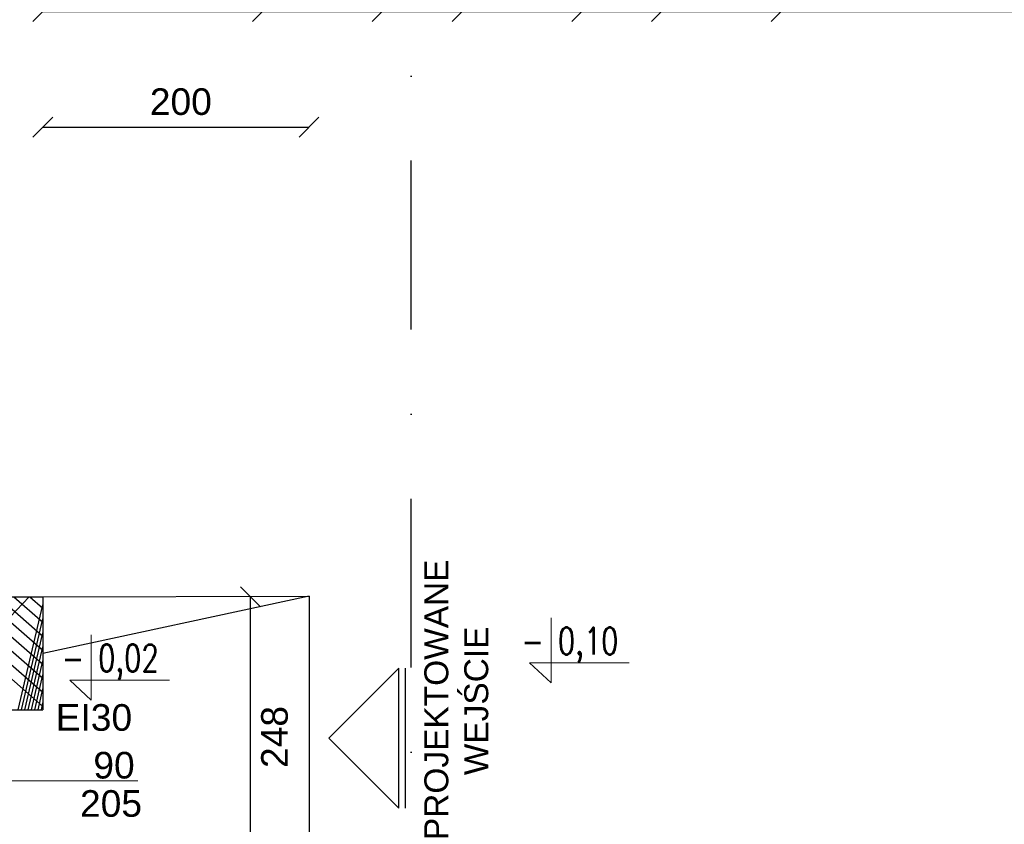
# Model space of a CAD drawing. Header units: millimetres. Extents: x 6528 to 149658, y 3342 to 12852.
# Tile 68 of 122: x 69343 to 70083, y 8683 to 9287. Entities that reach past the tile are written whole.
import ezdxf

# ---------------------------------------------------------------- set-up
doc = ezdxf.new("R2010")
doc.units = ezdxf.units.MM
doc.linetypes.add('DASHDOTX2', pattern=[50.8, 25.4, -12.7, 0, -12.7])
doc.layers.add('&_opisy_100', color=51, linetype='Continuous', lineweight=20)
doc.layers.add('inne', color=7, linetype='Continuous')
doc.layers.add('R-TAB', color=1, linetype='Continuous')
doc.styles.add('Romans', font='romans.shx', dxfattribs={"width": 0.75})
doc.styles.get("Standard").update_dxf_attribs({"font": 'arial.ttf'})
doc.dimstyles.new('ISO-25', dxfattribs={"dimtxt": 2.5, "dimasz": 2.5, "dimexe": 1.25, "dimexo": 0.625, "dimtad": 1, "dimtxsty": 'Standard', "dimcen": 2.5, "dimadec": 0, "dimazin": 0, "dimtfac": 1, "dimtmove": 0, "dimatfit": 3, "dimfxl": 1, "dimarcsym": 0})

# ---------------------------------------------------------------- blocks, each defined once
blk = doc.blocks.new('_Oblique')
at = {"color": 0, "linetype": 'ByBlock', "lineweight": -2}
blk.add_line((-0.5, -0.5), (0.5, 0.5), dxfattribs=at)
blk = doc.blocks.new('*D2208')
at = {"color": 0, "lineweight": -2, "transparency": 16777216}
blk.add_line((69385.06000440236, 9343.647122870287), (69765.06000511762, 9343.647122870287), dxfattribs=at)
at = {"layer": 'Defpoints', "color": 0, "transparency": 16777216}
for p in [(69765.06000511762, 9343.647122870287), (69765.06000511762, 8605.670604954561), (69385.06000440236, 8545.670604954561)]:
    blk.add_point(p, dxfattribs=at)
at = {"color": 0, "lineweight": -2, "transparency": 16777216, "xscale": 15, "yscale": 15, "zscale": 15, "rotation": 180}
blk.add_blockref('_Oblique', (69385.06000440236, 9343.647122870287), dxfattribs=at)
at = {"color": 0, "lineweight": -2, "transparency": 16777216, "xscale": 15, "yscale": 15, "zscale": 15}
blk.add_blockref('_Oblique', (69765.06000511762, 9343.647122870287), dxfattribs=at)
at = {"color": 0, "transparency": 16777216, "insert": (69571.67107098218, 9362.790905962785), "char_height": 20, "attachment_point": 5}
blk.add_mtext('380', dxfattribs=at)
blk = doc.blocks.new('*D2209')
at = {"color": 0, "lineweight": -2, "transparency": 16777216}
blk.add_line((69765.0600048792, 9343.647122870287), (69777.06000464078, 9343.647122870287), dxfattribs=at)
at = {"layer": 'Defpoints', "color": 0, "transparency": 16777216}
for p in [(69777.06000464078, 9343.647122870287), (69765.0600048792, 8605.670604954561), (69777.06000464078, 8545.670604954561)]:
    blk.add_point(p, dxfattribs=at)
at = {"color": 0, "lineweight": -2, "transparency": 16777216, "xscale": 15, "yscale": 15, "zscale": 15, "rotation": 180}
blk.add_blockref('_Oblique', (69765.0600048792, 9343.647122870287), dxfattribs=at)
at = {"color": 0, "lineweight": -2, "transparency": 16777216, "xscale": 15, "yscale": 15, "zscale": 15}
blk.add_blockref('_Oblique', (69777.06000464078, 9343.647122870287), dxfattribs=at)
at = {"color": 0, "transparency": 16777216, "insert": (69775.0959836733, 9362.790905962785), "char_height": 20, "attachment_point": 5}
blk.add_mtext('12', dxfattribs=at)
blk = doc.blocks.new('*D2210')
at = {"color": 0, "lineweight": -2, "transparency": 16777216}
blk.add_line((69360.4715971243, 9393.647122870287), (71199.0600048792, 9393.647122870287), dxfattribs=at)
at = {"layer": 'Defpoints', "color": 0, "transparency": 16777216}
for p in [(71199.0600048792, 9393.647122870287), (69360.4715971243, 8605.670604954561), (71199.0600048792, 8605.670604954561)]:
    blk.add_point(p, dxfattribs=at)
at = {"color": 0, "lineweight": -2, "transparency": 16777216, "xscale": 15, "yscale": 15, "zscale": 15, "rotation": 180}
blk.add_blockref('_Oblique', (69360.4715971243, 9393.647122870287), dxfattribs=at)
at = {"color": 0, "lineweight": -2, "transparency": 16777216, "xscale": 15, "yscale": 15, "zscale": 15}
blk.add_blockref('_Oblique', (71199.0600048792, 9393.647122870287), dxfattribs=at)
at = {"color": 0, "transparency": 16777216, "insert": (70221.241278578, 9412.790905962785), "char_height": 20, "attachment_point": 5}
blk.add_mtext('1839', dxfattribs=at)
blk = doc.blocks.new('*D2211')
at = {"color": 0, "lineweight": -2, "transparency": 16777216}
blk.add_line((69300.06000464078, 9524.738408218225), (69340.06000440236, 9524.738408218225), dxfattribs=at)
at = {"layer": 'Defpoints', "color": 0, "transparency": 16777216}
for p in [(69340.06000440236, 9524.738408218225), (69340.06000440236, 8833.670604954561), (69300.06000464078, 8793.670604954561)]:
    blk.add_point(p, dxfattribs=at)
at = {"color": 0, "lineweight": -2, "transparency": 16777216, "xscale": 15, "yscale": 15, "zscale": 15, "rotation": 180}
blk.add_blockref('_Oblique', (69300.06000464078, 9524.738408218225), dxfattribs=at)
at = {"color": 0, "lineweight": -2, "transparency": 16777216, "xscale": 15, "yscale": 15, "zscale": 15}
blk.add_blockref('_Oblique', (69340.06000440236, 9524.738408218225), dxfattribs=at)
at = {"color": 0, "transparency": 16777216, "insert": (69321.2895869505, 9544.72840691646), "char_height": 20, "attachment_point": 5}
blk.add_mtext('40', dxfattribs=at)
blk = doc.blocks.new('*D2218')
at = {"color": 0, "lineweight": -2, "transparency": 16777216}
blk.add_line((67478.06000416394, 9574.738408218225), (69360.06000440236, 9574.738408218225), dxfattribs=at)
at = {"layer": 'Defpoints', "color": 0, "transparency": 16777216}
for p in [(69360.06000440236, 9574.738408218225), (67478.06000416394, 8853.67060507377), (69360.06000440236, 8853.67060507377)]:
    blk.add_point(p, dxfattribs=at)
at = {"color": 0, "lineweight": -2, "transparency": 16777216, "xscale": 15, "yscale": 15, "zscale": 15, "rotation": 180}
blk.add_blockref('_Oblique', (67478.06000416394, 9574.738408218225), dxfattribs=at)
at = {"color": 0, "lineweight": -2, "transparency": 16777216, "xscale": 15, "yscale": 15, "zscale": 15}
blk.add_blockref('_Oblique', (69360.06000440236, 9574.738408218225), dxfattribs=at)
at = {"color": 0, "transparency": 16777216, "insert": (68502.20878546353, 9594.72840691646), "char_height": 20, "attachment_point": 5}
blk.add_mtext('1882', dxfattribs=at)
blk = doc.blocks.new('*D2191')
at = {"color": 0, "lineweight": -2, "transparency": 16777216}
blk.add_line((69165.06000464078, 9474.738408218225), (69360.06000440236, 9474.738408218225), dxfattribs=at)
at = {"layer": 'Defpoints', "color": 0, "transparency": 16777216}
for p in [(69360.06000440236, 9474.738408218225), (69165.06000464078, 8853.670604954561), (69360.06000440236, 8853.67060507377)]:
    blk.add_point(p, dxfattribs=at)
at = {"color": 0, "lineweight": -2, "transparency": 16777216, "xscale": 15, "yscale": 15, "zscale": 15, "rotation": 180}
blk.add_blockref('_Oblique', (69165.06000464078, 9474.738408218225), dxfattribs=at)
at = {"color": 0, "lineweight": -2, "transparency": 16777216, "xscale": 15, "yscale": 15, "zscale": 15}
blk.add_blockref('_Oblique', (69360.06000440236, 9474.738408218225), dxfattribs=at)
at = {"color": 0, "transparency": 16777216, "insert": (69254.6259569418, 9494.72840691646), "char_height": 20, "attachment_point": 5}
blk.add_mtext('195', dxfattribs=at)
blk = doc.blocks.new('*D2197')
at = {"color": 0, "lineweight": -2, "transparency": 16777216}
blk.add_line((69340.06000440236, 9524.738408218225), (69360.06000440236, 9524.738408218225), dxfattribs=at)
at = {"layer": 'Defpoints', "color": 0, "transparency": 16777216}
for p in [(69360.06000440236, 9524.738408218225), (69360.06000440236, 8853.67060507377), (69340.06000440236, 8833.670604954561)]:
    blk.add_point(p, dxfattribs=at)
at = {"color": 0, "lineweight": -2, "transparency": 16777216, "xscale": 15, "yscale": 15, "zscale": 15, "rotation": 180}
blk.add_blockref('_Oblique', (69340.06000440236, 9524.738408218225), dxfattribs=at)
at = {"color": 0, "lineweight": -2, "transparency": 16777216, "xscale": 15, "yscale": 15, "zscale": 15}
blk.add_blockref('_Oblique', (69360.06000440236, 9524.738408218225), dxfattribs=at)
at = {"color": 0, "transparency": 16777216, "insert": (69361.2895869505, 9544.72840691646), "char_height": 20, "attachment_point": 5}
blk.add_mtext('20', dxfattribs=at)
blk = doc.blocks.new('*D2259')
at = {"color": 0, "lineweight": -2, "transparency": 16777216}
blk.add_line((69360.06000440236, 9293.647122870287), (69525.06000464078, 9293.647122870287), dxfattribs=at)
at = {"layer": 'Defpoints', "color": 0, "transparency": 16777216}
for p in [(69525.06000464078, 9293.647122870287), (69360.06000440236, 8605.670604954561), (69525.06000464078, 8605.670604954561)]:
    blk.add_point(p, dxfattribs=at)
at = {"color": 0, "lineweight": -2, "transparency": 16777216, "xscale": 15, "yscale": 15, "zscale": 15, "rotation": 180}
blk.add_blockref('_Oblique', (69360.06000440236, 9293.647122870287), dxfattribs=at)
at = {"color": 0, "lineweight": -2, "transparency": 16777216, "xscale": 15, "yscale": 15, "zscale": 15}
blk.add_blockref('_Oblique', (69525.06000464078, 9293.647122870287), dxfattribs=at)
at = {"color": 0, "transparency": 16777216, "insert": (69431.69932787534, 9312.790905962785), "char_height": 20, "attachment_point": 5}
blk.add_mtext('165', dxfattribs=at)
blk = doc.blocks.new('*D2260')
at = {"color": 0, "lineweight": -2, "transparency": 16777216}
blk.add_line((69525.06000440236, 9293.647122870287), (69615.06000440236, 9293.647122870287), dxfattribs=at)
at = {"layer": 'Defpoints', "color": 0, "transparency": 16777216}
for p in [(69615.06000440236, 9293.647122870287), (69525.06000440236, 8605.67060507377), (69615.06000440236, 8605.67060507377)]:
    blk.add_point(p, dxfattribs=at)
at = {"color": 0, "lineweight": -2, "transparency": 16777216, "xscale": 15, "yscale": 15, "zscale": 15, "rotation": 180}
blk.add_blockref('_Oblique', (69525.06000440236, 9293.647122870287), dxfattribs=at)
at = {"color": 0, "lineweight": -2, "transparency": 16777216, "xscale": 15, "yscale": 15, "zscale": 15}
blk.add_blockref('_Oblique', (69615.06000440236, 9293.647122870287), dxfattribs=at)
at = {"color": 0, "transparency": 16777216, "insert": (69568.04878394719, 9312.790905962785), "char_height": 20, "attachment_point": 5}
blk.add_mtext('90', dxfattribs=at)
blk = doc.blocks.new('*D2261')
at = {"color": 0, "lineweight": -2, "transparency": 16777216}
blk.add_line((69615.06000440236, 9293.647122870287), (69675.06000440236, 9293.647122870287), dxfattribs=at)
at = {"layer": 'Defpoints', "color": 0, "transparency": 16777216}
for p in [(69675.06000440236, 9293.647122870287), (69615.06000440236, 8605.67060507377), (69675.06000440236, 8605.67060519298)]:
    blk.add_point(p, dxfattribs=at)
at = {"color": 0, "lineweight": -2, "transparency": 16777216, "xscale": 15, "yscale": 15, "zscale": 15, "rotation": 180}
blk.add_blockref('_Oblique', (69615.06000440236, 9293.647122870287), dxfattribs=at)
at = {"color": 0, "lineweight": -2, "transparency": 16777216, "xscale": 15, "yscale": 15, "zscale": 15}
blk.add_blockref('_Oblique', (69675.06000440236, 9293.647122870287), dxfattribs=at)
at = {"color": 0, "transparency": 16777216, "insert": (69652.04397862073, 9312.790905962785), "char_height": 20, "attachment_point": 5}
blk.add_mtext('60', dxfattribs=at)
blk = doc.blocks.new('*D2262')
at = {"color": 0, "lineweight": -2, "transparency": 16777216}
blk.add_line((69675.06000440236, 9293.647122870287), (69765.06000511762, 9293.647122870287), dxfattribs=at)
at = {"layer": 'Defpoints', "color": 0, "transparency": 16777216}
for p in [(69765.06000511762, 9293.647122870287), (69675.06000440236, 8605.67060519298), (69765.06000511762, 8605.670604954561)]:
    blk.add_point(p, dxfattribs=at)
at = {"color": 0, "lineweight": -2, "transparency": 16777216, "xscale": 15, "yscale": 15, "zscale": 15, "rotation": 180}
blk.add_blockref('_Oblique', (69675.06000440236, 9293.647122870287), dxfattribs=at)
at = {"color": 0, "lineweight": -2, "transparency": 16777216, "xscale": 15, "yscale": 15, "zscale": 15}
blk.add_blockref('_Oblique', (69765.06000511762, 9293.647122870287), dxfattribs=at)
at = {"color": 0, "transparency": 16777216, "insert": (69722.87806575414, 9312.790905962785), "char_height": 20, "attachment_point": 5}
blk.add_mtext('90', dxfattribs=at)
blk = doc.blocks.new('*D2263')
at = {"color": 0, "lineweight": -2, "transparency": 16777216}
blk.add_line((69765.06000511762, 9293.647122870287), (69825.06000440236, 9293.647122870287), dxfattribs=at)
at = {"layer": 'Defpoints', "color": 0, "transparency": 16777216}
for p in [(69825.06000440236, 9293.647122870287), (69765.06000511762, 8605.670604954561), (69825.06000440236, 8605.670604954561)]:
    blk.add_point(p, dxfattribs=at)
at = {"color": 0, "lineweight": -2, "transparency": 16777216, "xscale": 15, "yscale": 15, "zscale": 15, "rotation": 180}
blk.add_blockref('_Oblique', (69765.06000511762, 9293.647122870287), dxfattribs=at)
at = {"color": 0, "lineweight": -2, "transparency": 16777216, "xscale": 15, "yscale": 15, "zscale": 15}
blk.add_blockref('_Oblique', (69825.06000440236, 9293.647122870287), dxfattribs=at)
at = {"color": 0, "transparency": 16777216, "insert": (69802.04397862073, 9312.790905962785), "char_height": 20, "attachment_point": 5}
blk.add_mtext('60', dxfattribs=at)
blk = doc.blocks.new('*D2264')
at = {"color": 0, "lineweight": -2, "transparency": 16777216}
blk.add_line((69825.06000440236, 9293.647122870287), (69915.06000440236, 9293.647122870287), dxfattribs=at)
at = {"layer": 'Defpoints', "color": 0, "transparency": 16777216}
for p in [(69915.06000440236, 9293.647122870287), (69825.06000440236, 8605.670604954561), (69915.06000440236, 8605.67060507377)]:
    blk.add_point(p, dxfattribs=at)
at = {"color": 0, "lineweight": -2, "transparency": 16777216, "xscale": 15, "yscale": 15, "zscale": 15, "rotation": 180}
blk.add_blockref('_Oblique', (69825.06000440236, 9293.647122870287), dxfattribs=at)
at = {"color": 0, "lineweight": -2, "transparency": 16777216, "xscale": 15, "yscale": 15, "zscale": 15}
blk.add_blockref('_Oblique', (69915.06000440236, 9293.647122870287), dxfattribs=at)
at = {"color": 0, "transparency": 16777216, "insert": (69872.87806575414, 9312.790905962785), "char_height": 20, "attachment_point": 5}
blk.add_mtext('90', dxfattribs=at)
blk = doc.blocks.new('*D2265')
at = {"color": 0, "lineweight": -2, "transparency": 16777216}
blk.add_line((69915.06000440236, 9293.647122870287), (70124.06000416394, 9293.647122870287), dxfattribs=at)
at = {"layer": 'Defpoints', "color": 0, "transparency": 16777216}
for p in [(70124.06000416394, 9293.647122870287), (69915.06000440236, 8605.67060507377), (70124.06000416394, 8605.67060519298)]:
    blk.add_point(p, dxfattribs=at)
at = {"color": 0, "lineweight": -2, "transparency": 16777216, "xscale": 15, "yscale": 15, "zscale": 15, "rotation": 180}
blk.add_blockref('_Oblique', (69915.06000440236, 9293.647122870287), dxfattribs=at)
at = {"color": 0, "lineweight": -2, "transparency": 16777216, "xscale": 15, "yscale": 15, "zscale": 15}
blk.add_blockref('_Oblique', (70124.06000416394, 9293.647122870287), dxfattribs=at)
at = {"color": 0, "transparency": 16777216, "insert": (70016.8785080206, 9312.790905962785), "char_height": 20, "attachment_point": 5}
blk.add_mtext('209', dxfattribs=at)
blk = doc.blocks.new('*D2276')
at = {"color": 0, "lineweight": -2, "transparency": 16777216}
blk.add_line((69777.06000440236, 9343.647122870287), (69983.06000440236, 9343.647122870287), dxfattribs=at)
at = {"layer": 'Defpoints', "color": 0, "transparency": 16777216}
for p in [(69983.06000440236, 9343.647122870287), (69983.06000440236, 8605.670604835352), (69777.06000440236, 8545.670604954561)]:
    blk.add_point(p, dxfattribs=at)
at = {"color": 0, "lineweight": -2, "transparency": 16777216, "xscale": 15, "yscale": 15, "zscale": 15, "rotation": 180}
blk.add_blockref('_Oblique', (69777.06000440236, 9343.647122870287), dxfattribs=at)
at = {"color": 0, "lineweight": -2, "transparency": 16777216, "xscale": 15, "yscale": 15, "zscale": 15}
blk.add_blockref('_Oblique', (69983.06000440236, 9343.647122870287), dxfattribs=at)
at = {"color": 0, "transparency": 16777216, "insert": (69873.40377848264, 9362.790905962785), "char_height": 20, "attachment_point": 5}
blk.add_mtext('206', dxfattribs=at)
blk = doc.blocks.new('*D2277')
at = {"color": 0, "lineweight": -2, "transparency": 16777216}
blk.add_line((69983.06000416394, 9343.647122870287), (69995.06000440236, 9343.647122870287), dxfattribs=at)
at = {"layer": 'Defpoints', "color": 0, "transparency": 16777216}
for p in [(69995.06000440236, 9343.647122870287), (69983.06000416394, 8605.670604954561), (69995.06000440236, 8605.670604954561)]:
    blk.add_point(p, dxfattribs=at)
at = {"color": 0, "lineweight": -2, "transparency": 16777216, "xscale": 15, "yscale": 15, "zscale": 15, "rotation": 180}
blk.add_blockref('_Oblique', (69983.06000416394, 9343.647122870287), dxfattribs=at)
at = {"color": 0, "lineweight": -2, "transparency": 16777216, "xscale": 15, "yscale": 15, "zscale": 15}
blk.add_blockref('_Oblique', (69995.06000440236, 9343.647122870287), dxfattribs=at)
at = {"color": 0, "transparency": 16777216, "insert": (69993.0959836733, 9362.790905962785), "char_height": 20, "attachment_point": 5}
blk.add_mtext('12', dxfattribs=at)
blk = doc.blocks.new('*D2278')
at = {"color": 0, "lineweight": -2, "transparency": 16777216}
blk.add_line((69995.06000416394, 9343.647122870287), (70275.06000440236, 9343.647122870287), dxfattribs=at)
at = {"layer": 'Defpoints', "color": 0, "transparency": 16777216}
for p in [(70275.06000440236, 9343.647122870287), (69995.06000416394, 8605.670604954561), (70275.06000440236, 8605.67060507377)]:
    blk.add_point(p, dxfattribs=at)
at = {"color": 0, "lineweight": -2, "transparency": 16777216, "xscale": 15, "yscale": 15, "zscale": 15, "rotation": 180}
blk.add_blockref('_Oblique', (69995.06000416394, 9343.647122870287), dxfattribs=at)
at = {"color": 0, "lineweight": -2, "transparency": 16777216, "xscale": 15, "yscale": 15, "zscale": 15}
blk.add_blockref('_Oblique', (70275.06000440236, 9343.647122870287), dxfattribs=at)
at = {"color": 0, "transparency": 16777216, "insert": (70135.3494498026, 9362.790905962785), "char_height": 20, "attachment_point": 5}
blk.add_mtext('280', dxfattribs=at)
blk = doc.blocks.new('*D2319')
at = {"color": 0, "lineweight": -2, "transparency": 16777216}
blk.add_line((69360.06000440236, 9343.647122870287), (69385.06000464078, 9343.647122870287), dxfattribs=at)
at = {"layer": 'Defpoints', "color": 0, "transparency": 16777216}
for p in [(69385.06000464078, 9343.647122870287), (69360.06000440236, 8605.670604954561), (69385.06000464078, 8545.670604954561)]:
    blk.add_point(p, dxfattribs=at)
at = {"color": 0, "lineweight": -2, "transparency": 16777216, "xscale": 15, "yscale": 15, "zscale": 15, "rotation": 180}
blk.add_blockref('_Oblique', (69360.06000440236, 9343.647122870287), dxfattribs=at)
at = {"color": 0, "lineweight": -2, "transparency": 16777216, "xscale": 15, "yscale": 15, "zscale": 15}
blk.add_blockref('_Oblique', (69385.06000464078, 9343.647122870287), dxfattribs=at)
at = {"color": 0, "transparency": 16777216, "insert": (69365.58789174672, 9362.790905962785), "char_height": 20, "attachment_point": 5}
blk.add_mtext('25', dxfattribs=at)
blk = doc.blocks.new('*D2496')
at = {"color": 0, "lineweight": -2, "transparency": 16777216}
blk.add_line((69515.96479265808, 8605.670604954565), (69515.96479265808, 8853.670605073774), dxfattribs=at)
at = {"layer": 'Defpoints', "color": 0, "transparency": 16777216}
for p in [(69360.06000440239, 8853.670605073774), (69515.96479265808, 8853.670605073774), (69360.06000440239, 8605.670604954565)]:
    blk.add_point(p, dxfattribs=at)
at = {"color": 0, "lineweight": -2, "transparency": 16777216, "xscale": 15, "yscale": 15, "zscale": 15}
for p, rotation in [((69515.96479265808, 8853.670605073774), 90), ((69515.96479265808, 8605.670604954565), 270)]:
    blk.add_blockref('_Oblique', p, dxfattribs=dict(at, rotation=rotation))
at = {"color": 0, "transparency": 16777216, "insert": (69534.20780413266, 8748.276445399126), "char_height": 20, "attachment_point": 5, "rotation": 90}
blk.add_mtext('248', dxfattribs=at)
blk = doc.blocks.new('*D2543')
at = {"color": 0, "lineweight": -2, "transparency": 16777216}
blk.add_line((69360.06000440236, 9206.54197920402), (69560.05915610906, 9206.54197920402), dxfattribs=at)
at = {"layer": 'Defpoints', "color": 0, "transparency": 16777216}
for p in [(69560.05915610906, 9206.54197920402), (69360.06000440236, 8853.67060507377), (69560.05915610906, 8854.253095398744)]:
    blk.add_point(p, dxfattribs=at)
at = {"color": 0, "lineweight": -2, "transparency": 16777216, "xscale": 15, "yscale": 15, "zscale": 15, "rotation": 180}
blk.add_blockref('_Oblique', (69360.06000440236, 9206.54197920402), dxfattribs=at)
at = {"color": 0, "lineweight": -2, "transparency": 16777216, "xscale": 15, "yscale": 15, "zscale": 15}
blk.add_blockref('_Oblique', (69560.05915610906, 9206.54197920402), dxfattribs=at)
at = {"color": 0, "transparency": 16777216, "insert": (69463.70865886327, 9225.685762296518), "char_height": 20, "attachment_point": 5}
blk.add_mtext('200', dxfattribs=at)

msp = doc.modelspace()

# ---------------------------------------------------------------- hatches: boundary and pattern name
h = msp.add_hatch()
h.set_pattern_fill('ANSI37', color=256, scale=5)
h.set_pattern_definition([(45, (-1177794257.981769, -935731374.6151185), (-11.22532015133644, 11.22532015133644), []), (135, (-1177794257.981769, -935731374.6151185), (-11.22532015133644, -11.22532015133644), [])])
h.paths.add_polyline_path([(67814.06000440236, 8853.670604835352), (67754.06000440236, 8853.670604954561), (67754.06000440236, 8833.67060507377), (67814.06000440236, 8833.67060507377)])
h.paths.add_polyline_path([(67964.06000440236, 8853.67060507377), (67904.06000440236, 8853.670604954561), (67904.06000440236, 8833.67060507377), (67964.06000440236, 8833.67060519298)])
h.paths.add_polyline_path([(68270.06000440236, 8853.67060507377), (68072.06000440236, 8853.67060507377), (68072.06000440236, 8833.67060519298), (68270.06000440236, 8833.670604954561)])
h.paths.add_polyline_path([(68470.06000440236, 8853.670604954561), (68360.06000440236, 8853.67060507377), (68360.06000440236, 8833.670604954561), (68470.06000440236, 8833.670604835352)])
h.paths.add_polyline_path([(68775.06000440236, 8853.670604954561), (68560.06000440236, 8853.670604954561), (68560.06000440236, 8833.670604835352), (68775.06000440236, 8833.670604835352)])
h.paths.add_polyline_path([(68925.06000440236, 8853.670604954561), (68865.06000440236, 8853.670604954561), (68865.06000440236, 8833.670604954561), (68925.06000440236, 8833.670604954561)])
h.paths.add_polyline_path([(69075.06000440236, 8853.670604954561), (69015.06000440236, 8853.670604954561), (69015.06000440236, 8833.670604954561), (69075.06000440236, 8833.670604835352)])
h.paths.add_polyline_path([(69360.06000440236, 8853.67060507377), (69165.06000440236, 8853.670604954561), (69165.06000440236, 8833.670604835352), (69340.06000440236, 8833.670604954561), (69340.06000440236, 8768.670604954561), (69360.06000440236, 8768.670604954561)])

# ---------------------------------------------------------------- linework, layer by layer
at = {"layer": '&_opisy_100', "color": 0}
for points in [[(69741.96710126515, 8837.89432526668), (69741.96710126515, 8788.897408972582), (69725.90395681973, 8803.930506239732), (69800.77485959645, 8803.930506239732)], [(69396.37390773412, 8825.087684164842), (69396.37390773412, 8776.090767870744), (69380.3107632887, 8791.123865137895), (69455.18166606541, 8791.123865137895)]]:
    msp.add_lwpolyline(points, dxfattribs=at)
at = {"linetype": 'DASHDOTX2', "lineweight": 30, "ltscale": 5}
msp.add_line((69636.8807369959, 6513.506899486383), (69636.8807369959, 9455.098735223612), dxfattribs=at)
at = {"lineweight": 30}
for p, q in [((69165.06000440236, 8853.670604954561), (69360.06000440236, 8853.67060507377)), ((69360.06000440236, 8853.67060507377), (69360.06000440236, 8768.670604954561)), ((69300.06000440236, 8768.670604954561), (69360.06000440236, 8768.670604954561))]:
    msp.add_line(p, q, dxfattribs=at)
for p, q in [((69360.06000440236, 8853.67060507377), (69560.05915610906, 8854.253095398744)), ((69560.05915610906, 8854.253095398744), (69360.06000440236, 8811.170604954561)), ((69560.05915610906, 8854.253095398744), (69560.05915610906, 8605.67060507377))]:
    msp.add_line(p, q)
at = {"lineweight": 20}
msp.add_line((69304.29218785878, 8715.326833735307), (69431.257984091, 8715.326833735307), dxfattribs=at)
at = {"layer": 'inne', "lineweight": 30}
for p, q in [((69574.8533920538, 8747.392952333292), (69627.47761862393, 8800.017178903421)), ((69627.47761862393, 8694.768725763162), (69627.47761862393, 8800.017178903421)), ((69632.47761862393, 8694.768725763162), (69632.47761862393, 8800.017178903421)), ((69574.8533920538, 8747.392952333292), (69627.47761862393, 8694.768725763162))]:
    msp.add_line(p, q, dxfattribs=at)

# ---------------------------------------------------------------- texts
at = {"layer": '&_opisy_100', "color": 0, "char_height": 20.25, "width": 420.6382812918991, "attachment_point": 1, "rotation": 359.99999780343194, "style": 'Romans'}
for s, insert in [('\\A1;- 0,10', (69719.7803847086, 8830.589067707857)), ('\\A1;- 0,02', (69374.18719117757, 8817.78242660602))]:
    msp.add_mtext(s, dxfattribs=dict(at, insert=insert))
at = {"insert": (69646.76527135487, 8657.215713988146), "char_height": 18, "attachment_point": 1, "rotation": 90}
msp.add_mtext_dynamic_manual_height_columns('\\pi13.56933;PROJEKTOWANE \\P\\pi62.35105;WEJŚCIE', width=234.813976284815, gutter_width=12.5, heights=[0], dxfattribs=at)
at = {"insert": (67727.84126560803, 9280.535197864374), "char_height": 18, "attachment_point": 1}
msp.add_mtext_dynamic_manual_height_columns('\\pi137.23041;PROJEKTOWANE WEJŚCIE', width=600.8919314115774, gutter_width=12.5, heights=[0], dxfattribs=at)
at = {"color": 1, "insert": (69369.61918156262, 8772.987153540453), "char_height": 20, "attachment_point": 1}
msp.add_mtext_dynamic_manual_height_columns('EI30', width=37.211574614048, gutter_width=12.5, heights=[0], dxfattribs=at)
at = {"lineweight": 20, "char_height": 20, "attachment_point": 9}
for s, insert in [('90', (69429.00589172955, 8716.804717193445)), ('205', (69434.51530616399, 8688.0463317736))]:
    msp.add_mtext_dynamic_manual_height_columns(s, width=37.211574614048, gutter_width=12.5, heights=[0], dxfattribs=dict(at, insert=insert))
at = {"layer": 'R-TAB', "color": 0, "ltscale": 24, "insert": (45094.46075891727, 8699.936542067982), "char_height": 75, "width": 2065.84350681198, "attachment_point": 1}
msp.add_mtext('\\pi320.62639;RZUT FUNDAMENTÓW 1:100', dxfattribs=at)

# ---------------------------------------------------------------- dimensions: what is measured, and where the dimension line sits
for base, p1, p2, override, picture, middle in [((69360.06000440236, 9574.738408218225), (67478.06000416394, 8853.67060507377), (69360.06000440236, 8853.67060507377), {"dimtxt": 20, "dimasz": 15, "dimblk1": 'Oblique', "dimblk2": 'Oblique', "dimsah": 1, "dimse1": 1, "dimse2": 1, "dimtmove": 2}, '*D2218', (68502.20878546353, 9594.72840691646)), ((69340.06000440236, 9524.738408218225), (69300.06000464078, 8793.670604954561), (69340.06000440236, 8833.670604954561), {"dimtxt": 20, "dimasz": 15, "dimblk1": 'Oblique', "dimblk2": 'Oblique', "dimsah": 1, "dimse1": 1, "dimse2": 1, "dimtmove": 2}, '*D2211', (69321.2895869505, 9544.72840691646)), ((69360.06000440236, 9524.738408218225), (69340.06000440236, 8833.670604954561), (69360.06000440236, 8853.67060507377), {"dimtxt": 20, "dimasz": 15, "dimblk1": 'Oblique', "dimblk2": 'Oblique', "dimsah": 1, "dimse1": 1, "dimse2": 1, "dimtmove": 2}, '*D2197', (69361.2895869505, 9544.72840691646)), ((69360.06000440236, 9474.738408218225), (69165.06000464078, 8853.670604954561), (69360.06000440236, 8853.67060507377), {"dimtxt": 20, "dimasz": 15, "dimblk1": 'Oblique', "dimblk2": 'Oblique', "dimsah": 1, "dimse1": 1, "dimse2": 1, "dimtmove": 2}, '*D2191', (69254.6259569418, 9494.72840691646)), ((71199.0600048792, 9393.647122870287), (69360.4715971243, 8605.670604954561), (71199.0600048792, 8605.670604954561), {"dimtxt": 20, "dimasz": 15, "dimdec": 0, "dimblk1": 'Oblique', "dimblk2": 'Oblique', "dimsah": 1, "dimse1": 1, "dimse2": 1, "dimtmove": 2}, '*D2210', (70221.241278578, 9412.790905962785)), ((69385.06000464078, 9343.647122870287), (69360.06000440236, 8605.670604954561), (69385.06000464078, 8545.670604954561), {"dimtxt": 20, "dimasz": 15, "dimblk1": 'Oblique', "dimblk2": 'Oblique', "dimsah": 1, "dimse1": 1, "dimse2": 1, "dimtmove": 2}, '*D2319', (69365.58789174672, 9362.790905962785)), ((69765.06000511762, 9343.647122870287), (69385.06000440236, 8545.670604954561), (69765.06000511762, 8605.670604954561), {"dimtxt": 20, "dimasz": 15, "dimblk1": 'Oblique', "dimblk2": 'Oblique', "dimsah": 1, "dimse1": 1, "dimse2": 1, "dimtmove": 2}, '*D2208', (69571.67107098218, 9362.790905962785)), ((69777.06000464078, 9343.647122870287), (69765.0600048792, 8605.670604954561), (69777.06000464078, 8545.670604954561), {"dimtxt": 20, "dimasz": 15, "dimblk1": 'Oblique', "dimblk2": 'Oblique', "dimsah": 1, "dimse1": 1, "dimse2": 1, "dimtmove": 2}, '*D2209', (69775.0959836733, 9362.790905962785)), ((69983.06000440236, 9343.647122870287), (69777.06000440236, 8545.670604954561), (69983.06000440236, 8605.670604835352), {"dimtxt": 20, "dimasz": 15, "dimblk1": 'Oblique', "dimblk2": 'Oblique', "dimsah": 1, "dimse1": 1, "dimse2": 1, "dimtmove": 2}, '*D2276', (69873.40377848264, 9362.790905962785)), ((69995.06000440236, 9343.647122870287), (69983.06000416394, 8605.670604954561), (69995.06000440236, 8605.670604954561), {"dimtxt": 20, "dimasz": 15, "dimblk1": 'Oblique', "dimblk2": 'Oblique', "dimsah": 1, "dimse1": 1, "dimse2": 1, "dimtmove": 2}, '*D2277', (69993.0959836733, 9362.790905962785)), ((70275.06000440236, 9343.647122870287), (69995.06000416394, 8605.670604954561), (70275.06000440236, 8605.67060507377), {"dimtxt": 20, "dimasz": 15, "dimblk1": 'Oblique', "dimblk2": 'Oblique', "dimsah": 1, "dimse1": 1, "dimse2": 1, "dimtmove": 2}, '*D2278', (70135.3494498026, 9362.790905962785)), ((69525.06000464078, 9293.647122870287), (69360.06000440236, 8605.670604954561), (69525.06000464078, 8605.670604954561), {"dimtxt": 20, "dimasz": 15, "dimblk1": 'Oblique', "dimblk2": 'Oblique', "dimsah": 1, "dimse1": 1, "dimse2": 1, "dimtmove": 2}, '*D2259', (69431.69932787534, 9312.790905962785)), ((69615.06000440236, 9293.647122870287), (69525.06000440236, 8605.67060507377), (69615.06000440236, 8605.67060507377), {"dimtxt": 20, "dimasz": 15, "dimblk1": 'Oblique', "dimblk2": 'Oblique', "dimsah": 1, "dimse1": 1, "dimse2": 1, "dimtmove": 2}, '*D2260', (69568.04878394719, 9312.790905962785)), ((69675.06000440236, 9293.647122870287), (69615.06000440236, 8605.67060507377), (69675.06000440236, 8605.67060519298), {"dimtxt": 20, "dimasz": 15, "dimblk1": 'Oblique', "dimblk2": 'Oblique', "dimsah": 1, "dimse1": 1, "dimse2": 1, "dimtmove": 2}, '*D2261', (69652.04397862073, 9312.790905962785)), ((69765.06000511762, 9293.647122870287), (69675.06000440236, 8605.67060519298), (69765.06000511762, 8605.670604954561), {"dimtxt": 20, "dimasz": 15, "dimblk1": 'Oblique', "dimblk2": 'Oblique', "dimsah": 1, "dimse1": 1, "dimse2": 1, "dimtmove": 2}, '*D2262', (69722.87806575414, 9312.790905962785)), ((69825.06000440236, 9293.647122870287), (69765.06000511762, 8605.670604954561), (69825.06000440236, 8605.670604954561), {"dimtxt": 20, "dimasz": 15, "dimblk1": 'Oblique', "dimblk2": 'Oblique', "dimsah": 1, "dimse1": 1, "dimse2": 1, "dimtmove": 2}, '*D2263', (69802.04397862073, 9312.790905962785)), ((69915.06000440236, 9293.647122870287), (69825.06000440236, 8605.670604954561), (69915.06000440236, 8605.67060507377), {"dimtxt": 20, "dimasz": 15, "dimblk1": 'Oblique', "dimblk2": 'Oblique', "dimsah": 1, "dimse1": 1, "dimse2": 1, "dimtmove": 2}, '*D2264', (69872.87806575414, 9312.790905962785)), ((70124.06000416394, 9293.647122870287), (69915.06000440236, 8605.67060507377), (70124.06000416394, 8605.67060519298), {"dimtxt": 20, "dimasz": 15, "dimblk1": 'Oblique', "dimblk2": 'Oblique', "dimsah": 1, "dimse1": 1, "dimse2": 1, "dimtmove": 2}, '*D2265', (70016.8785080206, 9312.790905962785)), ((69560.05915610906, 9206.54197920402), (69360.06000440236, 8853.67060507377), (69560.05915610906, 8854.253095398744), {"dimtxt": 20, "dimasz": 15, "dimblk1": 'Oblique', "dimblk2": 'Oblique', "dimsah": 1, "dimse1": 1, "dimse2": 1, "dimtmove": 2}, '*D2543', (69463.70865886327, 9225.685762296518))]:
    dim = msp.add_linear_dim(base=base, p1=p1, p2=p2, dimstyle='ISO-25', override=override)
    dim.commit()
    dim.dimension.update_dxf_attribs({"geometry": picture, "text_midpoint": middle, "dimtype": 160})
dim = msp.add_linear_dim(base=(69515.96479265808, 8853.670605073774), p1=(69360.06000440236, 8605.670604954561), p2=(69360.06000440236, 8853.67060507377), angle=90, dimstyle='ISO-25', override={"dimtxt": 20, "dimasz": 15, "dimblk1": 'Oblique', "dimblk2": 'Oblique', "dimsah": 1, "dimse1": 1, "dimse2": 1, "dimtmove": 2})
dim.commit()
dim.dimension.update_dxf_attribs({"geometry": '*D2496', "text_midpoint": (69534.20780413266, 8748.276445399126), "dimtype": 160})

doc.saveas('drawing.dxf')
